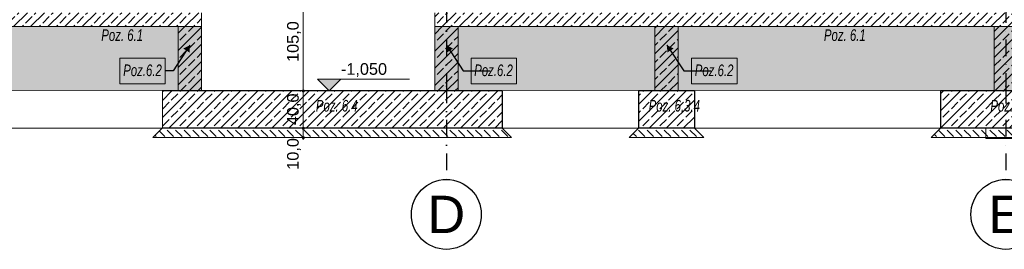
# Model space of a CAD drawing. Header units: millimetres. Extents: x 58537 to 97688, y -8921 to 14216.
# Tile 100 of 145: x 73430 to 83988, y -2750 to -285. Entities that reach past the tile are written whole.
import ezdxf
from ezdxf.enums import TextEntityAlignment as Align

# ---------------------------------------------------------------- set-up
doc = ezdxf.new("R2010")
doc.units = ezdxf.units.MM
doc.header["$MEASUREMENT"] = 0
for name, pattern in [('Kropki i Kreski', [360, 180, -90, 0, -90]), ('Przerywana', [240, 120, -120]), ('Wipeout_Contour', [1000, 0, -1000])]:
    doc.linetypes.add(name, pattern=pattern)
for name, color, linetype, lineweight, true_color in [('0_Nr_pióra__85', 7, 'Continuous', 13, 0x80c2ff), ('Nowe_A-Konstrukcja Opis_Nr_pióra__58', 7, 'Continuous', 13, 0xdf0000), ('Nowe_A-Osi_Nr_pióra__25', 7, 'Continuous', 25, 0x40a5ff), ('Nowe_A-Wymiary-Zewnętrzne_Nr_pióra__45', 7, 'Continuous', 15, 0x40a5ff), ('Nowe_A-Wymiary-Zewnętrzne_Nr_pióra__85', 7, 'Continuous', 13, 0x80c2ff)]:
    doc.layers.add(name, color=color, linetype=linetype, lineweight=lineweight, true_color=true_color)
for name, color, linetype, lineweight in [('Nowe_A-Hatch_Nr_pióra__1', 7, 'Continuous', 13), ('Nowe_A-Konstrukcja_Nr_pióra__1', 7, 'Continuous', 13), ('Nowe_A-Konstrukcja_Nr_pióra__104', 7, 'Continuous', 5), ('Nowe_A-Osi_Nr_pióra__6', 5, 'Continuous', 13), ('Nowe_A-Płyta-Grunt#1_Nr_pióra__29', 7, 'Continuous', 25), ('Nowe_A-Płyta-Grunt_Nr_pióra__49', 7, 'Continuous', 15), ('Nowe_A-Płyta-Grunt_Nr_pióra__9', 7, 'Continuous', 13), ('Nowe_A-Słupy_Nr_pióra__88', 7, 'Continuous', 13), ('Nowe_A-Wymiary-Zewnętrzne_Nr_pióra__46', 5, 'Continuous', 15), ('Nowe_A-Ściany fundamentowe zewnętrzne_Nr_pióra__27', 7, 'Continuous', 25), ('Nowe_A-Ściany fundamentowe zewnętrzne_Nr_pióra__87', 7, 'Continuous', 13)]:
    doc.layers.add(name, color=color, linetype=linetype, lineweight=lineweight)
for name, color, linetype in [('Nowe_A-Osi', 7, 'Continuous'), ('Nowe_A-Płyta-Grunt', 7, 'Continuous'), ('Nowe_A-Płyta-Grunt#1', 7, 'Continuous'), ('Nowe_A-Słupy', 7, 'Continuous'), ('Nowe_A-Wymiary-Zewnętrzne', 7, 'Continuous'), ('Nowe_A-Ściany fundamentowe zewnętrzne', 7, 'Continuous')]:
    doc.layers.add(name, color=color, linetype=linetype)
doc.styles.add('STYL_AUTOMATYCZNY_1', font='arial.ttf')
doc.styles.add('STYL_AUTOMATYCZNY_2', font='arial.ttf')
doc.styles.add('STYL_AUTOMATYCZNY_4', font='arial.ttf', dxfattribs={"width": 0.7})
doc.linetypes.add('EKD0', pattern='A,0,[1,SIM-WÄ™gliniec-PTW-05-08-2025- przekrĂłj D-D1.Shx,S=0.002778,R=0,X=0,Y=0],-0.35,0', length=0.35)
doc.dimstyles.new('STYL_AUTOMATYCZNY__1', dxfattribs={"dimtxt": 125, "dimasz": 47.5, "dimexe": 0.18, "dimexo": 20, "dimgap": 0, "dimtad": 1, "dimdec": 1, "dimlfac": 0.1, "dimzin": 0, "dimdsep": 46, "dimtxsty": 'STYL_AUTOMATYCZNY_2', "dimblk": 'ARROWHEAD_11', "dimblk1": 'ARROWHEAD_11', "dimblk2": 'ARROWHEAD_11', "dimcen": 0.09, "dimclrd": 256, "dimclre": 256, "dimclrt": 5, "dimadec": 1, "dimazin": 0, "dimtfac": 1, "dimtdec": 4, "dimtmove": 0, "dimatfit": 3, "dimfxl": 0, "dimtolj": 1, "dimtzin": 0, "dimarcsym": 0})
doc.dimstyles.new('STYL_AUTOMATYCZNY__2', dxfattribs={"dimtxt": 0.18, "dimasz": 76, "dimexe": 0.18, "dimexo": 0.0625, "dimgap": 0, "dimtad": 0, "dimtih": 1, "dimtoh": 1, "dimdec": 4, "dimzin": 0, "dimdsep": 46, "dimcen": 0.09, "dimadec": 0, "dimazin": 0, "dimtfac": 1, "dimtdec": 4, "dimtmove": 0, "dimatfit": 3, "dimldrblk": 'ARROWHEAD_16', "dimfxl": 0, "dimtolj": 1, "dimtzin": 0, "dimarcsym": 0})
pattern_1 = [(45, (0, 0), (-91.92388, 91.92388), []), (45, (-45.96, 45.96), (-91.92388, 91.92388), [97.5, -32.5])]
pattern_2 = [(45, (0, 175), (-55.68466, 55.68466), [0, -52.5, 0, -78.75]), (110, (175, 175), (74.000794, 26.934086), [0, -38.5, 0, -66.5])]
pattern_3 = [(315, (0, 0), (91.92388, 91.92388), [97.5, -32.5]), (315, (91.92, 0), (91.92388, 91.92388), [97.5, -32.5])]

# ---------------------------------------------------------------- blocks, each defined once
blk = doc.blocks.new('ElemPrzekroju_346')
at = {"layer": 'Nowe_A-Płyta-Grunt_Nr_pióra__49', "color": 7, "linetype": 'Continuous', "lineweight": 15}
for p, q in [((74957, -1050), (72705, -1050)), ((80065, -1050), (78605, -1050)), ((83305, -1050), (80665, -1050))]:
    blk.add_line(p, q, dxfattribs=at)
at = {"color": 254, "linetype": 'Wipeout_Contour', "lineweight": 0, "ltscale": 306535.255444}
blk.add_wipeout([(77880, -210), (75380, -210), (75380, -1050), (77880, -1050)], dxfattribs=at).dxf.layer = 'Nowe_A-Płyta-Grunt'
at = {"layer": 'Nowe_A-Płyta-Grunt', "linetype": 'Continuous', "lineweight": 0, "true_color": 0x000000}
h = blk.add_hatch(dxfattribs=at)
h.set_pattern_fill('Beton_zbrojony', color=18, style=0, pattern_type=2)
h.set_pattern_definition(pattern_1)
h.paths.add_polyline_path([(65230, -360), (75380, -360), (75380, -210), (75130, -210), (72130, -210), (71870, -210), (69170, -210), (69045, -210), (65230, -210)])
h = blk.add_hatch(dxfattribs=at)
h.set_pattern_fill('Beton_zbrojony', color=18, style=0, pattern_type=2)
h.set_pattern_definition(pattern_1)
h.paths.add_polyline_path([(77880, -360), (90780, -360), (90780, -210), (86965, -210), (86840, -210), (84140, -210), (83870, -210), (80500, -210), (80230, -210), (78130, -210), (77880, -210)])
h = blk.add_hatch(dxfattribs=at)
h.set_pattern_fill('Piasek', color=18, style=0, pattern_type=2)
h.set_pattern_definition(pattern_2)
h.paths.add_polyline_path([(65230, -1050), (75380, -1050), (75380, -360), (65230, -360)])
h = blk.add_hatch(dxfattribs=at)
h.set_pattern_fill('Piasek', color=18, style=0, pattern_type=2)
h.set_pattern_definition(pattern_2)
h.paths.add_polyline_path([(77880, -1050), (90780, -1050), (90780, -360), (77880, -360)])
at = {"layer": 'Nowe_A-Płyta-Grunt_Nr_pióra__49', "color": 7, "linetype": 'Continuous', "lineweight": 15, "flags": 128}
for points in [[(75380, -210), (75380, -360), (75380, -1050)], [(77880, -210), (77880, -360), (77880, -1050)]]:
    blk.add_lwpolyline(points, dxfattribs=at)
at = {"layer": 'Nowe_A-Płyta-Grunt_Nr_pióra__9', "color": 7, "linetype": 'Continuous', "lineweight": 13}
for p, q in [((75380, -360), (65230, -360)), ((90780, -360), (77880, -360))]:
    blk.add_line(p, q, dxfattribs=at)
blk = doc.blocks.new('ElemPrzekroju_349')
at = {"color": 254, "linetype": 'Wipeout_Contour', "lineweight": 0, "ltscale": 317380.679865}
blk.add_wipeout([(78605, -1050), (78605, -1450), (80065, -1450), (80065, -1050)], dxfattribs=at).dxf.layer = 'Nowe_A-Ściany fundamentowe zewnętrzne'
at = {"color": 254, "linetype": 'Wipeout_Contour', "lineweight": 0, "ltscale": 327979.381391}
blk.add_wipeout([(83305, -1050), (80665, -1050), (80665, -1450), (83305, -1450)], dxfattribs=at).dxf.layer = 'Nowe_A-Ściany fundamentowe zewnętrzne'
at = {"layer": 'Nowe_A-Ściany fundamentowe zewnętrzne_Nr_pióra__87', "color": 7, "linetype": 'Continuous', "lineweight": 13}
for p, q in [((80065, -1450), (78605, -1450)), ((83305, -1450), (80665, -1450))]:
    blk.add_line(p, q, dxfattribs=at)
blk = doc.blocks.new('ElemPrzekroju_353')
at = {"layer": 'Nowe_A-Ściany fundamentowe zewnętrzne', "linetype": 'Continuous', "lineweight": 0, "true_color": 0x000000}
h = blk.add_hatch(dxfattribs=at)
h.set_pattern_fill('Beton_zbrojony', color=18, style=0, pattern_type=2)
h.set_pattern_definition(pattern_1)
h.paths.add_polyline_path([(83305, -1050), (83305, -1450), (84705, -1450), (84705, -1050)])
at = {"layer": 'Nowe_A-Ściany fundamentowe zewnętrzne_Nr_pióra__27', "color": 7, "linetype": 'Continuous', "lineweight": 25}
for p, q in [((83305, -1050), (83305, -1450)), ((84705, -1050), (83305, -1050)), ((84705, -1050), (84705, -1450)), ((84705, -1450), (83305, -1450))]:
    blk.add_line(p, q, dxfattribs=at)
blk = doc.blocks.new('ElemPrzekroju_354')
at = {"layer": 'Nowe_A-Płyta-Grunt#1', "linetype": 'Continuous', "lineweight": 0, "true_color": 0x000000}
h = blk.add_hatch(dxfattribs=at)
h.set_pattern_fill('Beton_zbrojony', color=18, style=0, pattern_type=2)
h.set_pattern_definition(pattern_1)
h.paths.add_polyline_path([(74957, -1450), (78605, -1450), (78605, -1050), (74957, -1050)])
at = {"layer": 'Nowe_A-Płyta-Grunt#1_Nr_pióra__29', "color": 7, "linetype": 'Continuous', "lineweight": 25}
for p, q in [((74957, -1050), (74957, -1450)), ((75380, -1050), (74957, -1050)), ((77880, -1050), (75380, -1050)), ((78605, -1050), (77880, -1050)), ((78605, -1050), (78605, -1450)), ((78605, -1450), (74957, -1450))]:
    blk.add_line(p, q, dxfattribs=at)
blk = doc.blocks.new('ElemPrzekroju_355')
at = {"color": 254, "linetype": 'Wipeout_Contour', "lineweight": 0, "ltscale": 295366.893034}
blk.add_wipeout([(72705, -1450), (74957, -1450), (74957, -1050), (72705, -1050)], dxfattribs=at).dxf.layer = 'Nowe_A-Ściany fundamentowe zewnętrzne'
at = {"layer": 'Nowe_A-Ściany fundamentowe zewnętrzne_Nr_pióra__87', "color": 7, "linetype": 'Continuous', "lineweight": 13}
blk.add_line((74957, -1450), (72705, -1450), dxfattribs=at)
blk = doc.blocks.new('ElemPrzekroju_356')
at = {"layer": 'Nowe_A-Ściany fundamentowe zewnętrzne', "linetype": 'Continuous', "lineweight": 0, "true_color": 0x000000}
h = blk.add_hatch(dxfattribs=at)
h.set_pattern_fill('Beton_zbrojony', color=18, style=0, pattern_type=2)
h.set_pattern_definition(pattern_1)
h.paths.add_polyline_path([(80065, -1050), (80065, -1450), (80665, -1450), (80665, -1050)])
at = {"layer": 'Nowe_A-Ściany fundamentowe zewnętrzne_Nr_pióra__27', "color": 7, "linetype": 'Continuous', "lineweight": 25}
for p, q in [((80065, -1050), (80065, -1450)), ((80665, -1050), (80065, -1050)), ((80665, -1050), (80665, -1450)), ((80665, -1450), (80065, -1450))]:
    blk.add_line(p, q, dxfattribs=at)
blk = doc.blocks.new('ElemPrzekroju_444')
at = {"color": 254, "linetype": 'Wipeout_Contour', "lineweight": 0, "ltscale": 336014.430236}
blk.add_wipeout([(84190, -1450), (83790, -1450), (83790, -1560), (84190, -1560)], dxfattribs=at).dxf.layer = 'Nowe_A-Słupy'
at = {"layer": 'Nowe_A-Słupy_Nr_pióra__88', "color": 7, "linetype": 'Continuous', "lineweight": 13}
for p, q in [((83790, -1560), (83790, -1450)), ((84190, -1560), (84190, -1450)), ((83790, -1560), (84190, -1560))]:
    blk.add_line(p, q, dxfattribs=at)
blk = doc.blocks.new('Standardowy znacznik osi[4]', base_point=(78005, 13466))
at = {"layer": 'Nowe_A-Osi_Nr_pióra__25', "color": 161, "linetype": 'Kropki i Kreski', "lineweight": 25, "true_color": 0x40a5ff}
for p, q in [((78005, 12466), (78005, 13466)), ((78005, 12466), (78005, -1000)), ((78005, -1000), (78005, -2000))]:
    blk.add_line(p, q, dxfattribs=at)
at = {"layer": 'Nowe_A-Osi_Nr_pióra__25', "color": 161, "linetype": 'Continuous', "lineweight": 25, "true_color": 0x40a5ff}
for centre in [(78005, 13841), (78005, -2375)]:
    blk.add_circle(centre, 375, dxfattribs=at)
at = {"layer": 'Nowe_A-Osi_Nr_pióra__25', "color": 161, "linetype": 'Kropki i Kreski', "lineweight": 25, "true_color": 0x40a5ff}
for p in [(78005, 12466), (78005, 12466), (78005, -1000), (78005, -1000)]:
    blk.add_point(p, dxfattribs=at)
at = {"layer": 'Nowe_A-Osi_Nr_pióra__6', "color": 5, "lineweight": 13, "style": 'STYL_AUTOMATYCZNY_1'}
for tag, p in [('AC_MarkerText_1_0', (78005, 14041)), ('AC_MarkerText_1_1', (78005, -2175))]:
    blk.add_attdef(tag, text='', height=400, rotation=360, dxfattribs=at).set_placement(p, align=Align.TOP_CENTER)
blk = doc.blocks.new('Standardowy znacznik osi[5]', base_point=(84005, 13466))
at = {"layer": 'Nowe_A-Osi_Nr_pióra__25', "color": 161, "linetype": 'Kropki i Kreski', "lineweight": 25, "true_color": 0x40a5ff}
for p, q in [((84005, 12466), (84005, 13466)), ((84005, 12466), (84005, -1000)), ((84005, -1000), (84005, -2000))]:
    blk.add_line(p, q, dxfattribs=at)
at = {"layer": 'Nowe_A-Osi_Nr_pióra__25', "color": 161, "linetype": 'Continuous', "lineweight": 25, "true_color": 0x40a5ff}
for centre in [(84005, 13841), (84005, -2375)]:
    blk.add_circle(centre, 375, dxfattribs=at)
at = {"layer": 'Nowe_A-Osi_Nr_pióra__25', "color": 161, "linetype": 'Kropki i Kreski', "lineweight": 25, "true_color": 0x40a5ff}
for p in [(84005, 12466), (84005, 12466), (84005, -1000), (84005, -1000)]:
    blk.add_point(p, dxfattribs=at)
at = {"layer": 'Nowe_A-Osi_Nr_pióra__6', "color": 5, "lineweight": 13, "style": 'STYL_AUTOMATYCZNY_1'}
for tag, p in [('AC_MarkerText_1_0', (84005, 14041)), ('AC_MarkerText_1_1', (84005, -2175))]:
    blk.add_attdef(tag, text='', height=400, rotation=360, dxfattribs=at).set_placement(p, align=Align.TOP_CENTER)
blk = doc.blocks.new('*D642')
at = {"layer": 'Nowe_A-Wymiary-Zewnętrzne_Nr_pióra__45', "linetype": 'Continuous', "lineweight": 15, "true_color": 0x40a5ff}
for points in [[(93213, -140), (93214, -145), (93216, -149), (93220, -152), (93225, -152), (93230, -152), (93234, -149), (93237, -145), (93238, -140), (93237, -135), (93234, -131), (93230, -128), (93225, -127), (93220, -128), (93216, -131), (93214, -135)], [(93213, -320), (93214, -325), (93216, -329), (93220, -332), (93225, -332), (93230, -332), (93234, -329), (93237, -325), (93238, -320), (93237, -315), (93234, -311), (93230, -308), (93225, -307), (93220, -308), (93216, -311), (93214, -315)]]:
    blk.add_hatch(color=161, dxfattribs=at).paths.add_polyline_path(points)
at = {"layer": 'Nowe_A-Wymiary-Zewnętrzne_Nr_pióra__45', "color": 161, "linetype": 'Continuous', "lineweight": 15, "true_color": 0x40a5ff}
for centre in [(93225, -140), (93225, -320)]:
    blk.add_circle(centre, 12.5, dxfattribs=at)
at = {"layer": 'Nowe_A-Wymiary-Zewnętrzne_Nr_pióra__85', "color": 151, "linetype": 'Continuous', "lineweight": 13, "true_color": 0x80c2ff}
for p, q in [((93213, -140), (93178, -140)), ((93225, -307), (93225, -152)), ((93272, -140), (93238, -140)), ((93213, -320), (93178, -320)), ((93225, -345), (93225, -332)), ((93272, -320), (93238, -320))]:
    blk.add_line(p, q, dxfattribs=at)
at = {"layer": 'Nowe_A-Wymiary-Zewnętrzne_Nr_pióra__46', "color": 5, "lineweight": 15, "insert": (93200, -666), "char_height": 125, "attachment_point": 7, "rotation": 90, "style": 'STYL_AUTOMATYCZNY_2'}
blk.add_mtext('\\A1;{\\pql;\\fArial|b0|i0|c238|p0;\\W1.000000;18,0}', dxfattribs=at)
blk = doc.blocks.new('ARROWHEAD_11')
at = {"color": 0, "linetype": 'Continuous', "lineweight": 0}
blk.add_line((0, 0), (-1, 0), dxfattribs=at)
at = {"color": 0, "linetype": 'Continuous', "lineweight": 0, "const_width": 0.25, "flags": 128}
blk.add_lwpolyline([(-0.125, 0, 1), (0.125, 0, 1)], format="xyb", close=True, dxfattribs=at)
blk = doc.blocks.new('*D660')
at = {"layer": 'Nowe_A-Wymiary-Zewnętrzne_Nr_pióra__45', "linetype": 'Continuous', "lineweight": 15, "true_color": 0x40a5ff}
for points in [[(76458, -1450), (76459, -1455), (76461, -1459), (76466, -1462), (76470, -1463), (76475, -1462), (76479, -1459), (76482, -1455), (76483, -1450), (76482, -1445), (76479, -1441), (76475, -1438), (76470, -1437), (76466, -1438), (76461, -1441), (76459, -1445)], [(76458, -1550), (76459, -1555), (76461, -1559), (76466, -1562), (76470, -1563), (76475, -1562), (76479, -1559), (76482, -1555), (76483, -1550), (76482, -1545), (76479, -1541), (76475, -1538), (76470, -1538), (76466, -1538), (76461, -1541), (76459, -1545)]]:
    blk.add_hatch(color=161, dxfattribs=at).paths.add_polyline_path(points)
at = {"layer": 'Nowe_A-Wymiary-Zewnętrzne_Nr_pióra__45', "color": 161, "linetype": 'Continuous', "lineweight": 15, "true_color": 0x40a5ff}
blk.add_circle((76470, -1550), 12.5, dxfattribs=at)
at = {"layer": 'Nowe_A-Wymiary-Zewnętrzne_Nr_pióra__85', "color": 151, "linetype": 'Continuous', "lineweight": 13, "true_color": 0x80c2ff}
for p, q in [((76458, -1450), (76423, -1450)), ((76470, -1538), (76470, -1463)), ((76517, -1450), (76483, -1450)), ((76458, -1550), (76423, -1550)), ((76470, -1575), (76470, -1563)), ((76517, -1550), (76483, -1550))]:
    blk.add_line(p, q, dxfattribs=at)
at = {"layer": 'Nowe_A-Wymiary-Zewnętrzne_Nr_pióra__46', "color": 5, "lineweight": 15, "insert": (76445, -1896), "char_height": 125, "attachment_point": 7, "rotation": 90, "style": 'STYL_AUTOMATYCZNY_2'}
blk.add_mtext('\\A1;{\\pql;\\fArial|b0|i0|c238|p0;\\W1.000000;10,0}', dxfattribs=at)
blk = doc.blocks.new('*D661')
at = {"layer": 'Nowe_A-Wymiary-Zewnętrzne_Nr_pióra__45', "linetype": 'Continuous', "lineweight": 15, "true_color": 0x40a5ff}
for points in [[(76458, -1050), (76459, -1055), (76461, -1059), (76466, -1062), (76470, -1062), (76475, -1062), (76479, -1059), (76482, -1055), (76483, -1050), (76482, -1045), (76479, -1041), (76475, -1038), (76470, -1037), (76466, -1038), (76461, -1041), (76459, -1045)], [(76458, -1450), (76459, -1455), (76461, -1459), (76466, -1462), (76470, -1462), (76475, -1462), (76479, -1459), (76482, -1455), (76483, -1450), (76482, -1445), (76479, -1441), (76475, -1438), (76470, -1437), (76466, -1438), (76461, -1441), (76459, -1445)]]:
    blk.add_hatch(color=161, dxfattribs=at).paths.add_polyline_path(points)
at = {"layer": 'Nowe_A-Wymiary-Zewnętrzne_Nr_pióra__45', "color": 161, "linetype": 'Continuous', "lineweight": 15, "true_color": 0x40a5ff}
blk.add_circle((76470, -1450), 12.5, dxfattribs=at)
at = {"layer": 'Nowe_A-Wymiary-Zewnętrzne_Nr_pióra__85', "color": 151, "linetype": 'Continuous', "lineweight": 13, "true_color": 0x80c2ff}
blk.add_line((76470, -1437), (76470, -1062), dxfattribs=at)
at = {"layer": 'Nowe_A-Wymiary-Zewnętrzne_Nr_pióra__46', "color": 5, "lineweight": 15, "insert": (76445, -1417), "char_height": 125, "attachment_point": 7, "rotation": 90, "style": 'STYL_AUTOMATYCZNY_2'}
blk.add_mtext('\\A1;{\\pql;\\fArial|b0|i0|c238|p0;\\W1.000000;40,0}', dxfattribs=at)
blk = doc.blocks.new('*D662')
at = {"layer": 'Nowe_A-Wymiary-Zewnętrzne_Nr_pióra__45', "linetype": 'Continuous', "lineweight": 15, "true_color": 0x40a5ff}
for points in [[(76458, 0), (76459, -5), (76461, -9), (76466, -12), (76470, -12), (76475, -12), (76479, -9), (76482, -5), (76483, 0), (76482, 5), (76479, 9), (76475, 12), (76470, 13), (76466, 12), (76461, 9), (76459, 5)], [(76458, -1050), (76459, -1055), (76461, -1059), (76466, -1062), (76470, -1062), (76475, -1062), (76479, -1059), (76482, -1055), (76483, -1050), (76482, -1045), (76479, -1041), (76475, -1038), (76470, -1038), (76466, -1038), (76461, -1041), (76459, -1045)]]:
    blk.add_hatch(color=161, dxfattribs=at).paths.add_polyline_path(points)
at = {"layer": 'Nowe_A-Wymiary-Zewnętrzne_Nr_pióra__45', "color": 161, "linetype": 'Continuous', "lineweight": 15, "true_color": 0x40a5ff}
for centre in [(76470, 0), (76470, -1050)]:
    blk.add_circle(centre, 12.5, dxfattribs=at)
at = {"layer": 'Nowe_A-Wymiary-Zewnętrzne_Nr_pióra__85', "color": 151, "linetype": 'Continuous', "lineweight": 13, "true_color": 0x80c2ff}
for p, q in [((76458, 0), (76423, 0)), ((76517, 0), (76483, 0)), ((76470, -1038), (76470, -12)), ((76458, -1050), (76423, -1050)), ((76517, -1050), (76483, -1050))]:
    blk.add_line(p, q, dxfattribs=at)
at = {"layer": 'Nowe_A-Wymiary-Zewnętrzne_Nr_pióra__46', "color": 5, "lineweight": 15, "insert": (76445, -739), "char_height": 125, "attachment_point": 7, "rotation": 90, "style": 'STYL_AUTOMATYCZNY_2'}
blk.add_mtext('\\A1;{\\pql;\\fArial|b0|i0|c238|p0;\\W1.000000;105,0}', dxfattribs=at)
blk = doc.blocks.new('Wymiary_12', base_point=(76749, -1050))
at = {"layer": 'Nowe_A-Wymiary-Zewnętrzne_Nr_pióra__45', "linetype": 'Continuous', "lineweight": 15, "true_color": 0x40a5ff}
blk.add_hatch(color=161, dxfattribs=at).paths.add_polyline_path([(76749, -1050), (76874, -925), (76624, -925)])
at = {"layer": 'Nowe_A-Wymiary-Zewnętrzne_Nr_pióra__45', "color": 161, "linetype": 'Continuous', "lineweight": 15, "true_color": 0x40a5ff}
for p, q in [((76749, -1050), (76624, -925)), ((76624, -925), (76874, -925)), ((76874, -925), (76749, -1050)), ((76874, -925), (77610, -925))]:
    blk.add_line(p, q, dxfattribs=at)
at = {"layer": 'Nowe_A-Wymiary-Zewnętrzne_Nr_pióra__85', "color": 151, "linetype": 'Continuous', "lineweight": 13, "true_color": 0x80c2ff}
for q in [(76655, -1050), (76843, -1050)]:
    blk.add_line((76749, -1050), q, dxfattribs=at)
at = {"layer": 'Nowe_A-Wymiary-Zewnętrzne_Nr_pióra__46', "color": 5, "lineweight": 15, "insert": (76874, -900), "char_height": 125, "attachment_point": 7, "style": 'STYL_AUTOMATYCZNY_2'}
blk.add_mtext('\\A1;{\\pql;\\fArial|b0|i0|c238|p0;\\W1.000000;-1,050}', dxfattribs=at)
blk = doc.blocks.new('ARROWHEAD_16')
at = {"linetype": 'Continuous', "lineweight": 0}
blk.add_hatch(color=0, dxfattribs=at).paths.add_polyline_path([(-0.9093, 0.525), (0, 0), (-0.9093, -0.525)])
at = {"color": 0, "linetype": 'Continuous', "lineweight": 0}
blk.add_line((0, 0), (-1, 0), dxfattribs=at)
blk = doc.blocks.new('D Przekrój_STORY_MARKER')
at = {"layer": '0_Nr_pióra__85', "color": 151, "linetype": 'Przerywana', "lineweight": 13, "true_color": 0x80c2ff}
blk.add_line((62199, -1450), (94026, -1450), dxfattribs=at)

msp = doc.modelspace()

# ---------------------------------------------------------------- block references
at = {"layer": 'Nowe_A-Płyta-Grunt', "lineweight": 0}
msp.add_blockref('ElemPrzekroju_346', (0, 0), dxfattribs=at)

# ---------------------------------------------------------------- next in the draw order: linework, layer by layer
at = {"layer": 'Nowe_A-Konstrukcja Opis_Nr_pióra__58', "color": 12, "linetype": 'Continuous', "lineweight": 13, "true_color": 0xdf0000, "flags": 128}
for points in [[(74503.49, -697.13), (74990.42, -697.13), (74990.42, -973.56), (74503.49, -973.56)], [(78269.72, -697.13), (78756.66, -697.13), (78756.66, -973.56), (78269.72, -973.56)], [(80635.3, -697.13), (81122.23, -697.13), (81122.23, -973.56), (80635.3, -973.56)]]:
    msp.add_lwpolyline(points, close=True, dxfattribs=at)

# ---------------------------------------------------------------- next in the draw order: block references
at = {"layer": 'Nowe_A-Ściany fundamentowe zewnętrzne', "lineweight": 0}
msp.add_blockref('ElemPrzekroju_349', (0, 0), dxfattribs=at)

# ---------------------------------------------------------------- next in the draw order: texts
at = {"layer": 'Nowe_A-Konstrukcja Opis_Nr_pióra__58', "color": 12, "linetype": 'Continuous', "lineweight": 13, "true_color": 0xdf0000, "char_height": 125, "attachment_point": 7, "style": 'STYL_AUTOMATYCZNY_4'}
for insert in [(74304.88, -515), (82053.81, -515)]:
    msp.add_mtext('\\A1;{\\pql;\\fArial|b0|i1|c238|p0;\\W0.700000;Poz. 6.1}', dxfattribs=dict(at, insert=insert))
at = {"layer": 'Nowe_A-Konstrukcja Opis_Nr_pióra__58', "color": 12, "linetype": 'Continuous', "lineweight": 13, "true_color": 0xdf0000, "char_height": 125, "style": 'STYL_AUTOMATYCZNY_4'}
for s, insert, attachment_point, rotation in [('\\A1;{\\pqc;\\fArial|b0|i1|c238|p0;\\W0.700000;Poz.\\fArial|b0|i1|c238|p0;\\W0.700000;6.2}', (74746.95, -829.25), 5, 359.999943), ('\\A1;{\\pqr;\\fArial|b0|i1|c238|p0;\\W0.700000;Poz.\\fArial|b0|i1|c238|p0;\\W0.700000;6.2}', (78717.98, -829.25), 6, 0.000057), ('\\A1;{\\pqr;\\fArial|b0|i1|c238|p0;\\W0.700000;Poz.\\fArial|b0|i1|c238|p0;\\W0.700000;6.2}', (81083.56, -829.25), 6, 0.000057)]:
    msp.add_mtext(s, dxfattribs=dict(at, insert=insert, attachment_point=attachment_point, rotation=rotation))

# ---------------------------------------------------------------- next in the draw order: dimensions: what is measured, and where the dimension line sits
at = {"layer": 'Nowe_A-Wymiary-Zewnętrzne', "color": 151, "linetype": 'Continuous', "lineweight": 13, "true_color": 0x80c2ff}
dim = msp.add_linear_dim(base=(93225.25, -140), p1=(63270.07, -320), p2=(63270.07, -140), angle=90, dimstyle='STYL_AUTOMATYCZNY__1', dxfattribs=at)
dim.commit()
dim.dimension.update_dxf_attribs({"geometry": '*D642', "text_midpoint": (93137.75, -504.33), "dimtype": 160, "text_rotation": 90})

# ---------------------------------------------------------------- next in the draw order: leaders
at = {"layer": 'Nowe_A-Konstrukcja Opis_Nr_pióra__58', "color": 12, "linetype": 'Continuous', "lineweight": 13, "true_color": 0xdf0000, "annotation_type": 0, "has_hookline": 1, "text_width": 409.59}
for points, hookline_direction, horizontal_direction in [([(75255.07, -558.2), (75075.41, -835.35), (74990.42, -835.35)], 1, (1, -1e-06, 0)), ([(78005.07, -558.2), (78184.73, -835.35), (78474.52, -835.35)], 0, (1, 1e-06, 0)), ([(80370.65, -558.2), (80550.31, -835.35), (80840.09, -835.35)], 0, (1, 1e-06, 0))]:
    msp.add_leader(points, dimstyle='STYL_AUTOMATYCZNY__2', dxfattribs=dict(at, hookline_direction=hookline_direction, horizontal_direction=horizontal_direction))

# ---------------------------------------------------------------- next in the draw order: hatches: boundary and pattern name
at = {"layer": 'Nowe_A-Hatch_Nr_pióra__1', "linetype": 'Continuous', "lineweight": 13}
h = msp.add_hatch(dxfattribs=at)
h.set_pattern_fill('Beton_chudy', style=0, pattern_type=2)
h.set_pattern_definition(pattern_3)
h.paths.add_polyline_path([(80065.07, -1450), (79965.07, -1550), (80765.07, -1550), (80665.07, -1450)])
at = {"layer": 'Nowe_A-Konstrukcja_Nr_pióra__1', "linetype": 'Continuous', "lineweight": 13}
h = msp.add_hatch(dxfattribs=at)
h.set_pattern_fill('Beton_zbrojony', style=0, pattern_type=2)
h.set_pattern_definition(pattern_1)
h.paths.add_polyline_path([(75130.07, -360), (75380.07, -360), (75380.07, -1050), (75130.07, -1050)])
h = msp.add_hatch(dxfattribs=at)
h.set_pattern_fill('Beton_zbrojony', style=0, pattern_type=2)
h.set_pattern_definition(pattern_1)
h.paths.add_polyline_path([(77880.07, -360), (78130.07, -360), (78130.07, -1050), (77880.07, -1050)])
h = msp.add_hatch(dxfattribs=at)
h.set_pattern_fill('Beton_zbrojony', style=0, pattern_type=2)
h.set_pattern_definition(pattern_1)
h.paths.add_polyline_path([(80240.07, -360), (80490.07, -360), (80490.07, -1050), (80240.07, -1050)])
h = msp.add_hatch(dxfattribs=at)
h.set_pattern_fill('Beton_zbrojony', style=0, pattern_type=2)
h.set_pattern_definition(pattern_1)
h.paths.add_polyline_path([(83880.07, -360), (84130.07, -360), (84130.07, -1050), (83880.07, -1050)])

# ---------------------------------------------------------------- next in the draw order: linework, layer by layer
at = {"layer": 'Nowe_A-Hatch_Nr_pióra__1', "color": 7, "linetype": 'Continuous', "lineweight": 13, "flags": 128}
msp.add_lwpolyline([(80065.07, -1450), (79965.07, -1550), (80765.07, -1550), (80665.07, -1450)], close=True, dxfattribs=at)
at = {"layer": 'Nowe_A-Konstrukcja_Nr_pióra__104', "color": 7, "linetype": 'EKD0', "lineweight": 5, "flags": 128}
for points in [[(75130.07, -360), (75380.07, -360), (75380.07, -1050), (75130.07, -1050)], [(77880.07, -360), (78130.07, -360), (78130.07, -1050), (77880.07, -1050)], [(80240.07, -360), (80490.07, -360), (80490.07, -1050), (80240.07, -1050)], [(83880.07, -360), (84130.07, -360), (84130.07, -1050), (83880.07, -1050)]]:
    msp.add_lwpolyline(points, close=True, dxfattribs=at)

# ---------------------------------------------------------------- next in the draw order: block references
at = {"layer": 'Nowe_A-Osi', "color": 8, "linetype": 'Continuous', "lineweight": 13}
ref = msp.add_blockref('Standardowy znacznik osi[4]', (78005.07, 13465.75), dxfattribs=at)
ref.add_attrib('AC_MarkerText_1', 'D', dxfattribs={"layer": 'Nowe_A-Osi_Nr_pióra__6', "color": 5, "lineweight": 13, "height": 400, "rotation": 360, "style": 'STYL_AUTOMATYCZNY_1'}).set_placement((78005.07, 14040.76), align=Align.TOP_CENTER)
ref.add_attrib('AC_MarkerText_1_1', 'D', dxfattribs={"layer": 'Nowe_A-Osi_Nr_pióra__6', "color": 5, "lineweight": 13, "height": 400, "rotation": 360, "style": 'STYL_AUTOMATYCZNY_1'}).set_placement((78005.07, -2175), align=Align.TOP_CENTER)
at = {"layer": 'Nowe_A-Płyta-Grunt#1', "lineweight": 0}
msp.add_blockref('ElemPrzekroju_354', (0, 0), dxfattribs=at)
at = {"layer": 'Nowe_A-Wymiary-Zewnętrzne', "color": 151, "linetype": 'Continuous', "lineweight": 13, "true_color": 0x80c2ff}
msp.add_blockref('Wymiary_12', (76749.13, -1050), dxfattribs=at)
at = {"layer": 'Nowe_A-Ściany fundamentowe zewnętrzne', "lineweight": 0}
for name in ['ElemPrzekroju_356', 'ElemPrzekroju_353']:
    msp.add_blockref(name, (0, 0), dxfattribs=at)

# ---------------------------------------------------------------- next in the draw order: texts
at = {"layer": 'Nowe_A-Konstrukcja Opis_Nr_pióra__58', "color": 12, "linetype": 'Continuous', "lineweight": 13, "true_color": 0xdf0000, "char_height": 125, "attachment_point": 7, "style": 'STYL_AUTOMATYCZNY_4'}
for s, insert in [('\\A1;{\\pql;\\fArial|b0|i1|c238|p0;\\W0.700000;Poz. 6.\\fArial|b0|i1|c238|p0;\\W0.700000;4}', (76605.76, -1273.14)), ('\\A1;{\\pql;\\fArial|b0|i1|c238|p0;\\W0.700000;Poz. 6.3.\\fArial|b0|i1|c238|p0;\\W0.700000;4}', (80174.5, -1273.14)), ('\\A1;{\\pql;\\fArial|b0|i1|c238|p0;\\W0.700000;Poz. 6.3.\\fArial|b0|i1|c238|p0;\\W0.700000;1}', (83838.62, -1273.14))]:
    msp.add_mtext(s, dxfattribs=dict(at, insert=insert))

# ---------------------------------------------------------------- next in the draw order: dimensions: what is measured, and where the dimension line sits
at = {"layer": 'Nowe_A-Wymiary-Zewnętrzne', "color": 151, "linetype": 'Continuous', "lineweight": 13, "true_color": 0x80c2ff}
dim = msp.add_linear_dim(base=(76470.33, 0), p1=(75380.07, -1050), p2=(75380.07, 0), angle=90, dimstyle='STYL_AUTOMATYCZNY__1', dxfattribs=at)
dim.commit()
dim.dimension.update_dxf_attribs({"geometry": '*D662', "text_midpoint": (76382.83, -530.11), "dimtype": 160, "text_rotation": 90})

# ---------------------------------------------------------------- next in the draw order: block references
at = {"layer": 'Nowe_A-Słupy', "lineweight": 0}
msp.add_blockref('ElemPrzekroju_444', (0, 0), dxfattribs=at)
at = {"layer": 'Nowe_A-Ściany fundamentowe zewnętrzne', "lineweight": 0}
msp.add_blockref('ElemPrzekroju_355', (0, 0), dxfattribs=at)

# ---------------------------------------------------------------- next in the draw order: hatches: boundary and pattern name
at = {"layer": 'Nowe_A-Hatch_Nr_pióra__1', "linetype": 'Continuous', "lineweight": 13}
h = msp.add_hatch(dxfattribs=at)
h.set_pattern_fill('Beton_chudy', style=0, pattern_type=2)
h.set_pattern_definition(pattern_3)
h.paths.add_polyline_path([(74956.67, -1450), (74856.67, -1550), (78705.07, -1550), (78605.07, -1450)])
h = msp.add_hatch(dxfattribs=at)
h.set_pattern_fill('Beton_chudy', style=0, pattern_type=2)
h.set_pattern_definition(pattern_3)
h.paths.add_polyline_path([(83305.07, -1450), (83205.07, -1550), (84805.07, -1550), (84705.07, -1450)])

# ---------------------------------------------------------------- next in the draw order: linework, layer by layer
at = {"layer": 'Nowe_A-Hatch_Nr_pióra__1', "color": 7, "linetype": 'Continuous', "lineweight": 13, "flags": 128}
for points in [[(74956.67, -1450), (74856.67, -1550), (78705.07, -1550), (78605.07, -1450)], [(83305.07, -1450), (83205.07, -1550), (84805.07, -1550), (84705.07, -1450)]]:
    msp.add_lwpolyline(points, close=True, dxfattribs=at)

# ---------------------------------------------------------------- next in the draw order: block references
at = {"linetype": 'Continuous', "lineweight": 0}
msp.add_blockref('D Przekrój_STORY_MARKER', (0, 0), dxfattribs=at)
at = {"layer": 'Nowe_A-Osi', "color": 8, "linetype": 'Continuous', "lineweight": 13}
ref = msp.add_blockref('Standardowy znacznik osi[5]', (84005.07, 13465.75), dxfattribs=at)
ref.add_attrib('AC_MarkerText_1', 'E', dxfattribs={"layer": 'Nowe_A-Osi_Nr_pióra__6', "color": 5, "lineweight": 13, "height": 400, "rotation": 360, "style": 'STYL_AUTOMATYCZNY_1'}).set_placement((84005.07, 14040.76), align=Align.TOP_CENTER)
ref.add_attrib('AC_MarkerText_1_1', 'E', dxfattribs={"layer": 'Nowe_A-Osi_Nr_pióra__6', "color": 5, "lineweight": 13, "height": 400, "rotation": 360, "style": 'STYL_AUTOMATYCZNY_1'}).set_placement((84005.07, -2175), align=Align.TOP_CENTER)

# ---------------------------------------------------------------- next in the draw order: dimensions: what is measured, and where the dimension line sits
at = {"layer": 'Nowe_A-Wymiary-Zewnętrzne', "color": 151, "linetype": 'Continuous', "lineweight": 13, "true_color": 0x80c2ff}
for base, p1, p2, picture, middle in [((76470.33, -1050), (74956.67, -1450), (75380.07, -1050), '*D661', (76382.83, -1255)), ((76470.33, -1450), (74856.67, -1550), (74956.67, -1450), '*D660', (76382.83, -1734.33))]:
    dim = msp.add_linear_dim(base=base, p1=p1, p2=p2, angle=90, dimstyle='STYL_AUTOMATYCZNY__1', dxfattribs=at)
    dim.commit()
    dim.dimension.update_dxf_attribs({"geometry": picture, "text_midpoint": middle, "dimtype": 160, "text_rotation": 90})

doc.saveas('drawing.dxf')
